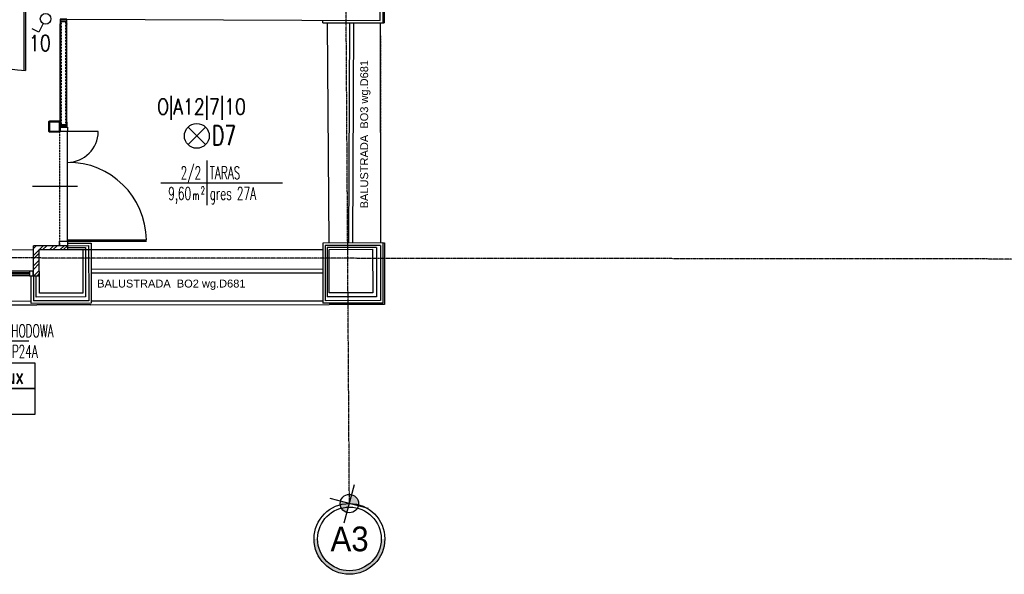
# Model space of a CAD drawing. Header units: inches. Extents: x -281236 to -70395, y 38777 to 102341.
# Tile 154 of 244: x -142046 to -140799, y 57854 to 58556. Entities that reach past the tile are written whole.
import ezdxf
from ezdxf.enums import TextEntityAlignment as Align

# ---------------------------------------------------------------- set-up
doc = ezdxf.new("R2010")
doc.units = ezdxf.units.IN
doc.header["$MEASUREMENT"] = 0
for name, pattern in [('CENTER', [2, 1.25, -0.25, 0.25, -0.25]), ('DASHDOT', [1, 0.5, -0.25, 0, -0.25]), ('DASHED2', [0.375, 0.25, -0.125])]:
    doc.linetypes.add(name, pattern=pattern)
doc.layers.get('0').update_dxf_attribs({"color": 101})
for name, color, linetype in [('Det--wym-', 8, 'Continuous'), ('Det-szklo', 134, 'Continuous'), ('Drz---drzwi', 5, 'Continuous'), ('E-90', 6, 'Continuous'), ('E-OPIS-POM', 6, 'Continuous'), ('E35', 6, 'Continuous'), ('Ele-balustrada', 64, 'Continuous'), ('Okn---okna', 5, 'Continuous'), ('Os-osie glowne', 8, 'CENTER'), ('Os-osie-opis', 8, 'Continuous'), ('Sc-cegla pelna', 32, 'Continuous'), ('Sc-cegla pelna-hatch', 8, 'Continuous'), ('Sc-gazobeton', 45, 'Continuous'), ('Sc-izolacja term-obrys', 132, 'Continuous'), ('Sc-izolacja term-styropian', 151, 'STYROPIAN-KA'), ('Sc-kamien', 31, 'Continuous'), ('Sc-nad', 5, 'DASHED2'), ('Sc-nadproza kon', 5, 'DASHED2'), ('Sch-opis', 51, 'Continuous'), ('W-idok', 9, 'Continuous')]:
    doc.layers.add(name, color=color, linetype=linetype)
doc.styles.add('dwg_opis duży', font='ARIAL.TTF', dxfattribs={"width": 0.9})
doc.styles.add('KA wymiar', font='romans.shx', dxfattribs={"width": 0.6})
doc.styles.add('ROMANS', font='romans', dxfattribs={"width": 0.85})
doc.styles.add('TYTUL2', font='ARIAL.TTF')
doc.linetypes.add('BATTING', pattern='A,0.0001,-0.1,[134,ltypeshp.shx,S=0.1,R=0,X=-0.1,Y=0],-0.2,[134,ltypeshp.shx,S=0.1,R=180,X=0.1,Y=0],-0.1', length=0.4001)
doc.linetypes.add('STYROPIAN-KA', pattern='A,0.0001,-0.1,[135,ltypeshp.shx,S=0.1,R=0,X=-0.1,Y=0],0,[135,ltypeshp.shx,S=0.1,R=180,X=0.1,Y=0],-0.1', length=0.2001)

# ---------------------------------------------------------------- blocks, each defined once
blk = doc.blocks.new('pow')
for p, q in [((0, 0.523), (0, -0.523)), ((-1.075, 0), (1.78, 0))]:
    blk.add_line(p, q)
at = {"style": 'KA wymiar', "width": 0.6}
for s, height, p in [('2', 0.18, (-0.139, -0.27)), ('m', 0.21, (-0.333, -0.401))]:
    blk.add_text(s, height=height, dxfattribs=at).set_placement(p)
for tag, p in [('01', (-0.131, 0.084)), ('000.00', (-0.364, -0.401))]:
    blk.add_attdef(tag, text='', height=0.3, dxfattribs=at).set_placement(p, align=Align.RIGHT)
for tag, p in [('POMIESZCZENIE', (0.071, 0.084)), ('POSADZKA', (0.071, -0.401))]:
    blk.add_attdef(tag, p, '', height=0.3, dxfattribs=at)
blk = doc.blocks.new('_DKGJHF')
at = {"ltscale": 7}
for p, q in [((-21.1, -77), (35.9, -77)), ((-5, -145.5), (-105, -145.5)), ((-5, -147.5), (-105, -147.5))]:
    blk.add_line(p, q, dxfattribs=at)
for points in [[(5, -7.5), (5, 0), (-5, 0), (-5, -7.5)], [(5, -155), (5, -147.5), (-5, -147.5), (-5, -155)]]:
    blk.add_lwpolyline(points, close=True, dxfattribs=at)
for points in [[(-45, -7.5), (-5, -7.5)], [(-5, -147.5), (-5, -7.5)]]:
    blk.add_lwpolyline(points, dxfattribs=at)
for centre, radius, start, end in [((-5, -7.5), 40, 180, 270), ((-5, -147.5), 100, 90, 180)]:
    blk.add_arc(centre, radius, start, end)
blk = doc.blocks.new('_SDHGG')
at = {"ltscale": 7}
for p, q in [((13, -75), (-44, -75)), ((0, -142.5), (100, -142.5)), ((0, -144.5), (100, -144.5))]:
    blk.add_line(p, q, dxfattribs=at)
for points in [[(-10, -5.5), (-10, 0), (0, 0), (0, -5.5)], [(-10, -150), (-10, -144.5), (0, -144.5), (0, -150)]]:
    blk.add_lwpolyline(points, close=True, dxfattribs=at)
for points in [[(0, -144.5), (0, -5.5)], [(39, -5.5), (0, -5.5)]]:
    blk.add_lwpolyline(points, dxfattribs=at)
blk.add_arc((0, -5.5), 39, 270, 0)
blk.add_arc((1, -143.5), 99, 0.5787, 90.5787, dxfattribs=at)
blk = doc.blocks.new('_opis_osi_liczbowy')
blk.add_hatch(color=256).paths.add_polyline_path([(32, 32), (32, 28.8, -1), (32, -28.8), (32, -32, 1)])
at = {"layer": 'Defpoints'}
h = blk.add_hatch(color=256, dxfattribs=at)
h.paths.add_polyline_path([(-2.15, -8.04, 0.414214), (8.04, -2.15), (0, 0)])
h.paths.add_polyline_path([(-8.04, 2.15), (0, 0), (2.15, 8.04, 0.414214)])
for radius in [32, 28.8]:
    blk.add_circle((32, 0), radius)
for p, q in [((4.64, 17.31), (-4.64, -17.31)), ((17.31, -4.64), (-17.31, 4.64))]:
    blk.add_line(p, q, dxfattribs=at)
blk.add_circle((0, 0), 8.32, dxfattribs=at)
at = {"style": 'dwg_opis duży', "width": 0.9}
blk.add_attdef('AXNAMEH', text='', height=22.4, rotation=90, dxfattribs=at).set_placement((32, 0), align=Align.MIDDLE_CENTER)
blk = doc.blocks.new('334')
at = {"layer": 'Okn---okna'}
for p, q in [((0, 0), (0, 6)), ((0, 6), (2, 6)), ((5, 0), (0, 0)), ((2, 6), (5, 6)), ((5, 6), (5, 0)), ((329, 6), (5, 6)), ((329, 4), (5, 4)), ((329, 2), (5, 2)), ((332, 6), (329, 6)), ((329, 6), (329, 0)), ((334, 6), (332, 6)), ((334, 0), (334, 6)), ((329, 0), (5, 0)), ((329, 0), (334, 0))]:
    blk.add_line(p, q, dxfattribs=at)
blk = doc.blocks.new('listwagrnaiboczne')
at = {"layer": 'W-idok'}
for p, q in [((-4.1, 0), (-1.7, 0)), ((-1.7, -0.7), (-1.7, 0)), ((-1.7, 0), (1.7, 0)), ((-4.1, -6.5), (-4.1, 0)), ((-4.1, -6.5), (-3.9, -6.5)), ((-4, -0.2), (-1.8, -0.2)), ((-4, -1.3), (-4, -0.2)), ((-4, -1.3), (-1.8, -1.3)), ((-4, -6), (-3.9, -3.7)), ((-3.9, -6), (-4, -6.3)), ((-4, -6), (-3.9, -6)), ((-4, -6.3), (-3.9, -6.3)), ((-3.9, -3.7), (-3.9, -1.5)), ((-3.9, -1.5), (-1.7, -1.5)), ((-3.9, -6.5), (-3.9, -6.3)), ((-1.8, -1.3), (-1.8, -0.2)), ((-1.7, -0.6), (-1.5, -0.6)), ((-1.7, -0.7), (-1.5, -0.7)), ((-1.7, -1.5), (-1.7, -0.8)), ((-1.7, -0.8), (-1.5, -0.8)), ((-1.7, -0.9), (-1.5, -0.9)), ((-1.7, -1.5), (1.7, -1.5)), ((-1.4, -0.2), (-1.5, -0.7)), ((-1.5, -0.6), (-1.4, -0.2)), ((-1.4, -1.2), (-1.5, -0.8)), ((-1.5, -0.9), (-1.4, -1.3)), ((-1.3, -0.2), (-1.4, -0.7)), ((-1.4, -0.2), (-1.3, -0.2)), ((-1.4, -0.2), (-0.2, -0.2)), ((-1.3, -1.2), (-1.4, -0.7)), ((-1.4, -1.2), (-1.3, -1.2)), ((-1.4, -1.3), (0, -1.3)), ((-0.2, -0.8), (-0.2, -0.2)), ((-0.1, -0.9), (0, -0.7)), ((0, -0.2), (1.4, -0.2)), ((0, -0.7), (0, -0.2)), ((0.2, -0.3), (0, -0.7)), ((0, -0.7), (0, -1.3)), ((0, -0.7), (0, -0.7)), ((0, -0.7), (0, -0.7)), ((0.4, -0.4), (0.2, -0.7)), ((0.2, -0.8), (0.2, -1.3)), ((0.2, -1.3), (1.4, -1.3)), ((1.4, -0.2), (1.3, -0.2)), ((1.3, -0.2), (1.4, -0.7)), ((1.3, -1.2), (1.4, -0.7)), ((1.4, -1.2), (1.3, -1.2)), ((1.4, -0.2), (1.5, -0.7)), ((1.5, -0.6), (1.4, -0.2)), ((1.4, -1.2), (1.5, -0.8)), ((1.5, -0.9), (1.4, -1.3)), ((1.7, -0.6), (1.5, -0.6)), ((1.7, -0.7), (1.5, -0.7)), ((1.7, -0.8), (1.5, -0.8)), ((1.7, -0.9), (1.5, -0.9)), ((1.7, 0), (4.2, 0)), ((1.7, 0), (1.7, -0.7)), ((1.7, -0.8), (1.7, -1.5)), ((1.7, -1.5), (4, -1.5)), ((1.8, -0.2), (4, -0.2)), ((1.8, -0.2), (1.8, -1.3)), ((1.8, -1.3), (4, -1.3)), ((4, -0.2), (4, -1.3)), ((4, -1.5), (4, -3.7)), ((4, -3.7), (4.1, -6)), ((4, -6), (4.1, -6.3)), ((4.1, -6), (4, -6)), ((4, -6.3), (4, -6.5)), ((4.1, -6.3), (4, -6.3)), ((4.2, -6.5), (4, -6.5)), ((4.2, 0), (4.2, -6.5))]:
    blk.add_line(p, q, dxfattribs=at)
for centre, radius, start, end in [((-1.5, -0.5), 0.03, 270, 348.6901), ((-1.5, -1), 0.03, 11.3099, 90), ((-1.4, -0.2), 0.03, 90, 168.6901), ((-1.4, -1.3), 0.03, 191.3099, 270), ((-0.2, -0.2), 0.03, 2.454, 90), ((-0.2, -0.8), 0.03, 182.454, 308.2902), ((0, -0.2), 0.03, 90, 180), ((0, -1.3), 0.03, 270, 0), ((0.3, -0.3), 0.075, 326.6671, 146.6671), ((0.3, -0.8), 0.15, 146.6671, 182.454), ((0.2, -1.3), 0.03, 182.454, 270), ((1.4, -0.2), 0.03, 11.3099, 90), ((1.4, -1.3), 0.03, 270, 348.6901), ((1.5, -0.5), 0.03, 191.3099, 270), ((1.5, -1), 0.03, 90, 168.6901)]:
    blk.add_arc(centre, radius, start, end, dxfattribs=at)
blk = doc.blocks.new('*X1823')
at = {"color": 0}
for p, q in [((798, -128), (816, -111)), ((798, -124), (812, -111)), ((798, -121), (808, -111)), ((798, -131), (807, -122)), ((799, -117), (805, -111)), ((810, -120), (819, -111)), ((814, -120), (823, -111)), ((817, -120), (826, -111)), ((821, -120), (830, -111)), ((824, -120), (833, -111)), ((828, -120), (837, -111)), ((831, -120), (840, -111)), ((835, -120), (844, -111)), ((839, -120), (847, -111)), ((842, -120), (851, -111)), ((846, -120), (854, -111)), ((849, -120), (858, -111)), ((853, -120), (861, -111)), ((856, -120), (865, -111)), ((860, -120), (869, -111)), ((863, -120), (872, -111)), ((867, -120), (876, -111)), ((870, -120), (879, -111)), ((874, -120), (883, -111)), ((877, -120), (886, -111)), ((881, -120), (890, -111)), ((885, -120), (893, -111)), ((888, -120), (897, -111)), ((892, -120), (900, -111)), ((895, -120), (904, -111)), ((899, -120), (907, -111)), ((902, -120), (911, -111)), ((906, -120), (915, -111)), ((909, -120), (918, -111)), ((913, -120), (922, -111)), ((916, -120), (925, -111)), ((920, -120), (929, -111)), ((923, -120), (932, -111)), ((927, -120), (935, -112)), ((929, -121), (937, -114)), ((930, -124), (938, -116)), ((930, -127), (938, -119)), ((930, -131), (938, -122)), ((798, -135), (807, -126)), ((798, -138), (807, -130)), ((798, -142), (807, -133)), ((798, -146), (807, -137)), ((798, -149), (807, -140)), ((798, -153), (807, -144)), ((798, -156), (807, -147)), ((798, -160), (807, -151)), ((798, -163), (807, -154)), ((798, -167), (807, -158)), ((798, -170), (807, -161)), ((798, -174), (807, -165)), ((798, -177), (807, -169)), ((798, -181), (807, -172)), ((798, -184), (807, -176)), ((798, -188), (807, -179)), ((798, -191), (807, -183)), ((798, -195), (807, -186)), ((798, -199), (807, -190)), ((798, -202), (807, -193)), ((798, -206), (807, -197)), ((798, -209), (807, -200)), ((798, -213), (807, -204)), ((798, -216), (807, -207)), ((798, -220), (807, -211)), ((798, -223), (807, -214)), ((798, -227), (807, -218)), ((798, -230), (807, -222)), ((798, -234), (807, -225)), ((798, -237), (807, -229)), ((798, -241), (807, -232)), ((799, -244), (807, -236)), ((800, -247), (807, -239)), ((801, -249), (809, -241)), ((803, -250), (812, -242)), ((806, -251), (815, -242)), ((810, -251), (819, -242)), ((813, -251), (822, -242)), ((817, -251), (826, -242)), ((820, -251), (829, -242)), ((824, -251), (833, -242)), ((828, -251), (836, -242)), ((831, -251), (840, -242)), ((835, -251), (843, -242)), ((838, -251), (847, -242)), ((842, -251), (850, -242)), ((845, -251), (854, -242)), ((849, -251), (858, -242)), ((852, -251), (861, -242)), ((856, -251), (865, -242)), ((859, -251), (868, -242)), ((863, -251), (872, -242)), ((866, -251), (875, -242)), ((870, -251), (879, -242)), ((874, -251), (882, -242)), ((877, -251), (886, -242)), ((881, -251), (889, -242)), ((884, -251), (893, -242)), ((888, -251), (896, -242)), ((891, -251), (900, -242)), ((895, -251), (904, -242)), ((898, -251), (907, -242)), ((902, -251), (911, -242)), ((905, -251), (914, -242)), ((909, -251), (918, -242)), ((912, -251), (921, -242)), ((916, -251), (925, -242)), ((919, -251), (938, -232)), ((923, -251), (938, -235)), ((927, -251), (938, -239)), ((930, -135), (938, -126)), ((930, -138), (938, -129)), ((930, -142), (938, -133)), ((930, -145), (938, -136)), ((930, -149), (938, -140)), ((930, -152), (938, -143)), ((930, -156), (938, -147)), ((930, -159), (938, -150)), ((930, -163), (938, -154)), ((930, -166), (938, -158)), ((930, -170), (938, -161)), ((930, -173), (938, -165)), ((930, -177), (938, -168)), ((930, -180), (938, -172)), ((930, -184), (938, -175)), ((930, -188), (938, -179)), ((930, -191), (938, -182)), ((930, -195), (938, -186)), ((930, -198), (938, -189)), ((930, -202), (938, -193)), ((930, -205), (938, -196)), ((930, -209), (938, -200)), ((930, -212), (938, -203)), ((930, -216), (938, -207)), ((930, -219), (938, -211)), ((930, -223), (938, -214)), ((930, -226), (938, -218)), ((930, -230), (938, -221)), ((930, -234), (938, -225)), ((930, -237), (938, -228)), ((930, -251), (938, -242)), ((935, -249), (937, -247))]:
    blk.add_line(p, q, dxfattribs=at)

msp = doc.modelspace()

# ---------------------------------------------------------------- hatches: boundary and pattern name
at = {"layer": 'Sc-cegla pelna-hatch'}
h = msp.add_hatch(dxfattribs=at)
h.set_pattern_fill('ANSI32', color=256, scale=25, style=0)
h.set_pattern_definition([(45, (3e-09, 10069.847), (-6.6291261, 6.6291261), []), (45, (4.419, 10069.847), (-6.6291261, 6.6291261), [])])
h.paths.add_polyline_path([(-142021.29, 58239.94), (-142028.78, 58239.93), (-142028.78, 58234.93), (-142021.29, 58234.94)])
h.paths.add_polyline_path([(-142021.29, 58234.94), (-142028.78, 58234.93), (-142028.78, 58231.34), (-142021.28, 58231.34)])
h.paths.add_polyline_path([(-142021.31, 58254), (-142028.78, 58254.01), (-142028.78, 58239.93), (-142021.29, 58239.94)])
h.paths.add_polyline_path([(-142021.32, 58264.56), (-141985.72, 58264.6), (-141985.72, 58269.6), (-142028.78, 58269.6), (-142028.78, 58254.01), (-142021.31, 58254)])

# ---------------------------------------------------------------- linework, layer by layer
at = {"layer": 'Det--wym-'}
for points in [[(-142008.27, 58413.47, -0.4142136), (-142009.07, 58414.27), (-142009.07, 58426.67, -0.4142136), (-142008.27, 58427.47), (-141995.87, 58427.47, -0.4142136), (-141995.07, 58426.67), (-141995.07, 58414.27, -0.4142136), (-141995.87, 58413.47)], [(-141995.95, 58414.75, -0.4142136), (-141996.35, 58414.35), (-142007.79, 58414.35, -0.4142136), (-142008.19, 58414.75), (-142008.19, 58426.19, -0.4142136), (-142007.79, 58426.59), (-141996.35, 58426.59, -0.4142136), (-141995.95, 58426.19)]]:
    msp.add_lwpolyline(points, format="xyb", close=True, dxfattribs=at)
at = {"layer": 'Det-szklo', "ltscale": 4}
for p, q in [((-141994.23, 58423.1, 0), (-141994.23, 58552.94, 0)), ((-141986.83, 58552.94, 0), (-141994.23, 58552.94)), ((-141986.83, 58552.94, 0), (-141986.83, 58423.1, 0)), ((-141994.23, 58423.1, 0), (-141986.83, 58423.1, 0))]:
    msp.add_line(p, q, dxfattribs=at)
at = {"layer": 'Det-szklo', "linetype": 'DASHED2', "ltscale": 0.3}
for p, q in [((-141993.53, 58552.94, 0), (-141993.53, 58423.1, 0)), ((-141987.53, 58423.1, 0), (-141987.53, 58552.94, 0))]:
    msp.add_line(p, q, dxfattribs=at)
at = {"layer": 'E35'}
for p, q in [((-142016.33, 58550.79), (-142021.86, 58539.75)), ((-142021.86, 58539.75), (-142030.39, 58544.02)), ((-141810.67, 58419.78), (-141832.94, 58397.51)), ((-141810.67, 58397.51), (-141832.94, 58419.78))]:
    msp.add_line(p, q, dxfattribs=at)
at = {"layer": 'E35', "linetype": 'Continuous', "ltscale": 0.3}
for points in [[(-142166.8, 58088.67), (-142026.47, 58088.67), (-142026.47, 58120.94), (-142166.8, 58120.94)], [(-142166.8, 58056.39), (-142026.47, 58056.39), (-142026.47, 58088.67), (-142166.8, 58088.67)]]:
    msp.add_lwpolyline(points, close=True, dxfattribs=at)
at = {"layer": 'E35'}
for centre, radius in [((-142013.31, 58556.82), 6.75), ((-141821.81, 58408.64), 15.75)]:
    msp.add_circle(centre, radius, dxfattribs=at)
at = {"layer": 'Ele-balustrada'}
for p, q in [((-141629.1, 58272.96), (-141627.96, 58551.65)), ((-141624.1, 58272.96), (-141622.96, 58551.65))]:
    msp.add_line(p, q, dxfattribs=at)
for points in [[(-141955.79, 58240.02), (-141662.08, 58240.3)], [(-141955.79, 58235.02), (-141662.08, 58235.3)]]:
    msp.add_lwpolyline(points, dxfattribs=at)
at = {"layer": 'Okn---okna'}
for p, q in [((-141654.19, 58272.93), (-141656.31, 58551.62)), ((-141589.41, 58551.68), (-141589.14, 58273)), ((-142370.9, 58264.32), (-142028.78, 58264.56)), ((-141966.32, 58264.62), (-141662.08, 58264.92)), ((-142359.97, 58199.33), (-142031.75, 58199.56)), ((-141955.75, 58199.63), (-141662.08, 58199.92))]:
    msp.add_line(p, q, dxfattribs=at)
at = {"layer": 'Os-osie glowne'}
for p, q in [((-141628.55, 57943.12), (-141656.35, 62104.61)), ((-138010.88, 58249.76), (-143199.4, 58255.24))]:
    msp.add_line(p, q, dxfattribs=at)
at = {"layer": 'Sc-cegla pelna'}
for p, q in [((-142021.32, 58264.56), (-141966.32, 58264.62)), ((-142021.26, 58209.56), (-142021.32, 58264.56)), ((-141966.32, 58264.62), (-141966.26, 58209.62)), ((-141654.13, 58264.93), (-141599.13, 58264.99)), ((-141654.08, 58209.93), (-141654.13, 58264.93)), ((-141599.13, 58264.99), (-141599.08, 58209.98)), ((-141599.08, 58209.98), (-141654.08, 58209.93)), ((-141966.26, 58209.62), (-142021.26, 58209.56))]:
    msp.add_line(p, q, dxfattribs=at)
at = {"layer": 'Sc-gazobeton'}
for p, q in [((-142028.78, 58231.34), (-142028.78, 58269.6)), ((-141985.72, 58269.6), (-142028.78, 58269.6)), ((-141985.72, 58269.6), (-141985.72, 58264.6)), ((-142028.78, 58231.34), (-142021.28, 58231.34))]:
    msp.add_line(p, q, dxfattribs=at)
at = {"layer": 'Sc-izolacja term-obrys'}
for p, q in [((-141985.72, 58269.6), (-141958.82, 58269.63)), ((-141958.82, 58269.63), (-141958.75, 58199.62)), ((-141589.14, 58270), (-141659.08, 58269.93)), ((-141659.08, 58269.93), (-141659.08, 58199.92)), ((-141589.14, 58270), (-141589.07, 58199.99)), ((-141589.13, 58264.99), (-141589.07, 58199.99)), ((-142028.78, 58231.34), (-142028.75, 58199.56)), ((-141958.75, 58199.62), (-142028.75, 58199.56)), ((-141589.07, 58199.99), (-141659.08, 58199.92)), ((-141589.07, 58199.99), (-141657.08, 58199.92))]:
    msp.add_line(p, q, dxfattribs=at)
msp.add_lwpolyline([(-141986.38, 58556.4), (-141589.42, 58554.68), (-141589.7, 58845.06), (-141607.68, 58845.04)], dxfattribs=at)
at = {"layer": 'Sc-izolacja term-styropian', "linetype": 'BATTING', "ltscale": 0.1}
for p, q in [((-141985.72, 58267.1), (-141962.82, 58267.13)), ((-141594.14, 58267.49), (-141656.58, 58267.43)), ((-141656.58, 58267.43), (-141656.58, 58204.92))]:
    msp.add_line(p, q, dxfattribs=at)
at = {"layer": 'Sc-izolacja term-styropian', "linetype": 'BATTING', "ltscale": 0.15}
for p, q in [((-141962.82, 58267.13), (-141962.76, 58204.62)), ((-142025.26, 58204.56), (-142025.28, 58231.34))]:
    msp.add_line(p, q, dxfattribs=at)
at = {"layer": 'Sc-izolacja term-styropian', "linetype": 'BATTING', "ltscale": 0.25}
for p, q in [((-141594.14, 58267.49), (-141594.08, 58204.99)), ((-141962.76, 58204.62), (-142025.26, 58204.56)), ((-141594.08, 58204.99), (-141656.58, 58204.92))]:
    msp.add_line(p, q, dxfattribs=at)
at = {"layer": 'Sc-kamien'}
for p, q in [((-141586.48, 58624.69), (-141586.41, 58551.69)), ((-141662.08, 58551.61), (-141662.08, 58554.98)), ((-141662.08, 58551.61), (-141586.41, 58551.69)), ((-141985.72, 58272.6), (-141955.82, 58272.63)), ((-141985.72, 58272.6), (-141985.72, 58269.6)), ((-141955.82, 58272.63), (-141955.75, 58196.63)), ((-141586.14, 58273), (-141662.08, 58272.93)), ((-141662.08, 58272.93), (-141662.08, 58196.92)), ((-141586.14, 58273), (-141586.07, 58196.99)), ((-142031.75, 58196.55), (-142031.78, 58231.34)), ((-142031.78, 58231.34), (-142028.78, 58231.34)), ((-141955.75, 58196.63), (-142031.75, 58196.55)), ((-141586.07, 58196.99), (-141662.08, 58196.92))]:
    msp.add_line(p, q, dxfattribs=at)
at = {"layer": 'Sc-nad'}
msp.add_line((-141995.72, 58419.6), (-141995.72, 58269.6), dxfattribs=at)
at = {"layer": 'Sc-nadproza kon', "linetype": 'DASHDOT', "ltscale": 0.5}
msp.add_line((-141589.41, 58551.68), (-141589.14, 58273), dxfattribs=at)
at = {"layer": 'W-idok'}
for p, q in [((-141584.7, 58845.06), (-141584.41, 58551.69)), ((-141586.41, 58551.69), (-141584.41, 58551.69)), ((-141586.14, 58273), (-141584.14, 58273)), ((-141584.14, 58273), (-141584.07, 58195)), ((-142367.47, 58194.32), (-142024.25, 58194.56)), ((-141956.25, 58194.63), (-142024.25, 58194.56)), ((-141956.25, 58194.63), (-141654.08, 58194.93)), ((-141584.07, 58195), (-141654.08, 58194.93))]:
    msp.add_line(p, q, dxfattribs=at)
at = {"layer": 'W-idok', "ltscale": 0.5}
for p, q in [((-141994.68, 58419.6, 0), (-141994.68, 58550.6)), ((-141986.38, 58419.6, 0), (-141986.38, 58550.1, 0))]:
    msp.add_line(p, q, dxfattribs=at)

# ---------------------------------------------------------------- block references
msp.add_blockref('334', (-142362.93, 58231.35))
at = {"layer": 'Det--wym-', "xscale": 0.09999999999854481, "yscale": 0.09999999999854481, "zscale": 0.1, "rotation": 90}
msp.add_blockref('*X1823', (-142020.14, 58333.62), dxfattribs=at)
at = {"layer": 'Drz---drzwi', "rotation": 90}
msp.add_blockref('_DKGJHF', (-142186.28, 58596.58), dxfattribs=at)
at = {"layer": 'Drz---drzwi'}
msp.add_blockref('_SDHGG', (-141985.72, 58419.6), dxfattribs=at)
at = {"layer": 'E-OPIS-POM', "xscale": 54, "yscale": 54, "zscale": 54}
for p, values in [((-141809.34, 58349.22), {'000.00': '9,60', '01': '2/2', 'POMIESZCZENIE': 'TARAS', 'POSADZKA': 'gres 27A'}), ((-142130.72, 58149.18), {'000.00': '7,74', '01': '1/2', 'POMIESZCZENIE': 'KLATKA SCHODOWA', 'POSADZKA': 'wykł.winyl. P24A'})]:
    msp.add_blockref('pow', p, dxfattribs=at).add_auto_attribs(values)
at = {"layer": 'Os-osie-opis'}
ref = msp.add_blockref('_opis_osi_liczbowy', (-141628.55, 57943.12), dxfattribs=dict(at, xscale=1.400000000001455, yscale=1.400000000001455, zscale=1.4, rotation=270))
ref.add_attrib('AXNAMEH', 'A3', dxfattribs={"layer": '0', "height": 31.36, "style": 'dwg_opis duży', "width": 0.9}).set_placement((-141628.33, 57898.34), align=Align.MIDDLE_CENTER)
at = {"layer": 'W-idok', "xscale": -1}
msp.add_blockref('listwagrnaiboczne', (-141990.53, 58556.44), dxfattribs=at)
at = {"layer": 'W-idok', "rotation": 180}
msp.add_blockref('listwagrnaiboczne', (-141990.53, 58419.6, 0), dxfattribs=at)

# ---------------------------------------------------------------- texts
at = {"layer": 'E-90', "style": 'ROMANS'}
for s, rotation, width, p in [('10', 360, 0.8, (-142020.6, 58526.05)), ('O|A12|7|10', 0, 0.8, (-141815.95, 58444.15)), ('Eśr=200lux', 360, 0.75, (-142098.15, 58104.51))]:
    msp.add_text(s, height=20, rotation=rotation, dxfattribs=dict(at, width=width)).set_placement(p, align=Align.MIDDLE)
at = {"layer": 'E35', "style": 'ROMANS', "width": 0.7}
msp.add_text('D7', height=25, dxfattribs=at).set_placement((-141787.44, 58409.21), align=Align.MIDDLE)
at = {"layer": 'Sch-opis', "style": 'TYTUL2'}
msp.add_text('BALUSTRADA  BO3 wg.D681', height=10, rotation=90, dxfattribs=at).set_placement((-141604.83, 58316.83))
msp.add_text('BALUSTRADA  BO2 wg.D681', height=10, dxfattribs=at).set_placement((-141948.04, 58216.61))

doc.saveas('drawing.dxf')
